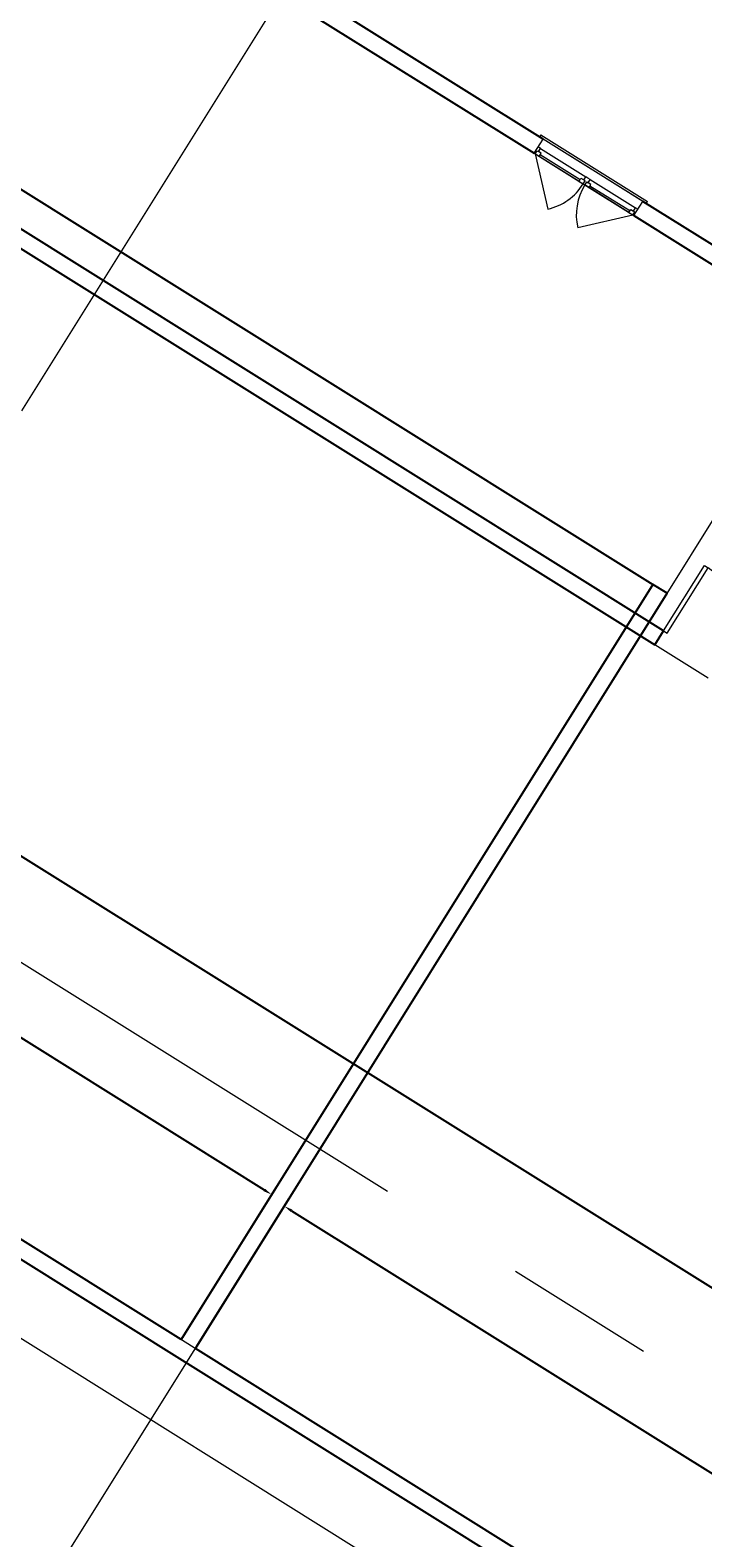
# Model space of a CAD drawing. Header units: inches. Extents: x 21 to 178, y 12 to 156.
# Tile 11 of 25: x 73 to 88, y 44 to 76. Entities that reach past the tile are written whole.
import ezdxf

# ---------------------------------------------------------------- set-up
doc = ezdxf.new("R2010")
doc.units = ezdxf.units.IN
doc.header["$MEASUREMENT"] = 0
doc.linetypes.add('Grid Line', pattern=[22.225, 12.7, -3.175, 3.175, -3.175])
for name, color, linetype, lineweight in [('A-DETL-MEDM', 33, 'Continuous', 25), ('A-DOOR', 31, 'Continuous', 9), ('A-FLOR', 192, 'Continuous', 13), ('A-GENM', 13, 'Continuous', 9), ('A-GLAZ', 151, 'Continuous', 9), ('A-WALL', 113, 'Continuous', 9), ('S-GRID', 1, 'Continuous', 9)]:
    doc.layers.add(name, color=color, linetype=linetype, lineweight=lineweight)
doc.styles.get("Standard").update_dxf_attribs({"font": 'arial.ttf'})
doc.dimstyles.get("Standard").update_dxf_attribs({"dimtxt": 0.18, "dimasz": 0.18, "dimexe": 0.18, "dimexo": 0.0625, "dimgap": 0.09, "dimtad": 0, "dimtih": 1, "dimtoh": 1, "dimdec": 4, "dimzin": 0, "dimdsep": 46, "dimtxsty": 'Standard', "dimcen": 0.09, "dimadec": 0, "dimazin": 0, "dimtfac": 1, "dimtdec": 4, "dimtofl": 0, "dimtmove": 0, "dimatfit": 3, "dimfxl": 1, "dimtolj": 1, "dimtzin": 0, "dimarcsym": 0})

# ---------------------------------------------------------------- blocks, each defined once
blk = doc.blocks.new('M_Trim-Window-Interior-Flat - Picture Frame-358063-_منفی')
at = {"layer": 'A-GENM'}
for p, q in [((45220, -40676), (46012, -39408)), ((46037, -39424), (46012, -39408)), ((45220, -40676), (45245, -40692))]:
    blk.add_line(p, q, dxfattribs=at)
blk = doc.blocks.new('M_Single-Flush - 0915 x 2134mm-303387-_منفی')
at = {"layer": 'A-DOOR', "lineweight": 18}
for p, q in [((406, -100), (406, -1015)), ((458, -100), (406, -100)), ((458, -100), (458, -1015)), ((458, -1015), (406, -1015))]:
    blk.add_line(p, q, dxfattribs=at)
at = {"layer": 'A-DOOR'}
blk.add_arc((458, -100), 917, 180, 266.8107, dxfattribs=at)
blk = doc.blocks.new('M_Window-Casement-Double - 1400 x 1800mm-358057-_منفی')
at = {"layer": 'A-GLAZ'}
for p, q in [((-687, 100), (-210, 577)), ((687, 100), (210, 577)), ((0, 100), (-700, 100)), ((-32, 11), (-668, 11)), ((-630, 100), (-70, 100)), ((700, 100), (0, 100)), ((668, 11), (32, 11)), ((70, 100), (630, 100)), ((-700, -100), (0, -100)), ((0, -100), (700, -100))]:
    blk.add_line(p, q, dxfattribs=at)
at = {"layer": 'A-GLAZ', "lineweight": 18}
for p, q in [((-700, 100), (-700, -100)), ((-630, 100), (-700, 100)), ((-700, 11), (-668, 11)), ((-687, 100), (-687, 56)), ((-687, 56), (-668, 56)), ((-630, 56), (-668, 56)), ((-668, 56), (-668, 11)), ((-630, 100), (-630, 56)), ((-630, 78), (-70, 78)), ((-70, 100), (0, 100)), ((-70, 100), (-70, 56)), ((-70, 56), (-32, 56)), ((-32, 56), (-32, 11)), ((-13, 56), (-32, 56)), ((-32, 11), (0, 11)), ((-13, 100), (-13, 56)), ((70, 100), (0, 100)), ((0, 11), (32, 11)), ((13, 100), (13, 56)), ((13, 56), (32, 56)), ((70, 56), (32, 56)), ((32, 56), (32, 11)), ((70, 100), (70, 56)), ((70, 78), (630, 78)), ((630, 100), (700, 100)), ((630, 100), (630, 56)), ((630, 56), (668, 56)), ((668, 56), (668, 11)), ((687, 56), (668, 56)), ((668, 11), (700, 11)), ((687, 100), (687, 56)), ((700, 100), (700, -100))]:
    blk.add_line(p, q, dxfattribs=at)
at = {"layer": 'A-GLAZ'}
for centre, start, end in [((-687, 100), 360, 45), ((687, 100), 135, 180)]:
    blk.add_arc(centre, 675, start, end, dxfattribs=at)
blk = doc.blocks.new('*D147')
at = {"color": 0, "lineweight": -2, "transparency": 16777216}
for p, q in [((76.86, 48.438), (78.793, 51.531)), ((78.85, 51.283), (89.35, 44.722)), ((100.431, 37.797), (89.932, 44.358)), ((98.746, 34.762), (100.679, 37.855))]:
    blk.add_line(p, q, dxfattribs=at)
at = {"color": 0, "transparency": 16777216}
for points in [[(78.866, 51.308), (78.835, 51.257), (78.698, 51.378)], [(100.447, 37.823), (100.415, 37.772), (100.584, 37.702)]]:
    blk.add_solid(points, dxfattribs=at)
at = {"layer": 'Defpoints', "color": 0, "transparency": 16777216}
for p in [(78.698, 51.378), (76.827, 48.385), (98.713, 34.709)]:
    blk.add_point(p, dxfattribs=at)
at = {"color": 0, "transparency": 16777216, "insert": (89.641, 44.54), "char_height": 0.18, "attachment_point": 5}
blk.add_mtext('\\A1;25.8074', dxfattribs=at)
blk = doc.blocks.new('*D148')
at = {"color": 0, "lineweight": -2, "transparency": 16777216}
for p, q in [((54.675, 62.301), (56.643, 65.45)), ((56.7, 65.202), (67.199, 58.641)), ((78.281, 51.717), (67.781, 58.278)), ((76.561, 48.625), (78.529, 51.774))]:
    blk.add_line(p, q, dxfattribs=at)
at = {"color": 0, "transparency": 16777216}
for points in [[(56.716, 65.227), (56.684, 65.177), (56.547, 65.297)], [(78.296, 51.742), (78.265, 51.692), (78.433, 51.622)]]:
    blk.add_solid(points, dxfattribs=at)
at = {"layer": 'Defpoints', "color": 0, "transparency": 16777216}
for p in [(56.547, 65.297), (54.642, 62.248), (76.528, 48.572)]:
    blk.add_point(p, dxfattribs=at)
at = {"color": 0, "transparency": 16777216, "insert": (67.49, 58.46), "char_height": 0.18, "attachment_point": 5}
blk.add_mtext('\\A1;25.8074', dxfattribs=at)
blk = doc.blocks.new('*D149')
at = {"color": 0, "lineweight": -2, "transparency": 16777216}
for p, q in [((54.675, 62.301), (58.362, 68.201)), ((58.419, 67.953), (91.104, 47.529)), ((124.371, 26.742), (91.686, 47.166)), ((120.932, 20.899), (124.619, 26.799))]:
    blk.add_line(p, q, dxfattribs=at)
at = {"color": 0, "transparency": 16777216}
for points in [[(58.435, 67.979), (58.403, 67.928), (58.266, 68.048)], [(124.387, 26.767), (124.355, 26.716), (124.524, 26.646)]]:
    blk.add_solid(points, dxfattribs=at)
at = {"layer": 'Defpoints', "color": 0, "transparency": 16777216}
for p in [(58.266, 68.048), (54.642, 62.248), (120.899, 20.846)]:
    blk.add_point(p, dxfattribs=at)
at = {"color": 0, "transparency": 16777216, "insert": (91.395, 47.347), "char_height": 0.18, "attachment_point": 5}
blk.add_mtext('\\A1;78.1291', dxfattribs=at)
blk = doc.blocks.new('*D122')
at = {"color": 0, "lineweight": -2, "transparency": 16777216}
for p, q in [((76.868, 86.019), (78.354, 88.397)), ((78.411, 88.149), (99.881, 74.733)), ((121.934, 60.952), (100.464, 74.369)), ((120.697, 58.632), (122.182, 61.01))]:
    blk.add_line(p, q, dxfattribs=at)
at = {"color": 0, "transparency": 16777216}
for points in [[(78.427, 88.174), (78.395, 88.123), (78.258, 88.244)], [(121.95, 60.978), (121.918, 60.927), (122.087, 60.857)]]:
    blk.add_solid(points, dxfattribs=at)
at = {"layer": 'Defpoints', "color": 0, "transparency": 16777216}
for p in [(76.835, 85.966), (122.087, 60.857), (120.664, 58.579)]:
    blk.add_point(p, dxfattribs=at)
at = {"color": 0, "transparency": 16777216, "insert": (100.173, 74.551), "char_height": 0.18, "attachment_point": 5}
blk.add_mtext('\\A1;51.6820', dxfattribs=at)

msp = doc.modelspace()

# ---------------------------------------------------------------- linework, layer by layer
at = {"layer": 'A-DETL-MEDM'}
msp.add_line((72.55287, 73.13774), (86.45117, 64.45311), dxfattribs=at)
at = {"layer": 'A-FLOR'}
for p, q in [((30.13775, 75.48114), (127.57487, 14.59568)), ((106.77544, 59.67362), (84.14005, 73.81778))]:
    msp.add_line(p, q, dxfattribs=at)
at = {"layer": 'A-WALL', "lineweight": 25}
for p, q in [((72.93955, 80.39976), (83.95271, 73.51798)), ((84.14005, 73.81778), (73.4267, 80.51223)), ((71.80497, 72.35447), (86.48975, 63.1784)), ((86.67709, 63.4782), (72.17819, 72.53812)), ((95.23289, 66.88621), (86.2387, 72.5064)), ((86.05136, 72.2066), (95.04555, 66.5864)), ((86.45117, 64.45311), (76.52753, 48.57197)), ((86.75098, 64.26577), (86.45117, 64.45311)), ((76.82734, 48.38463), (86.75098, 64.26577)), ((86.48975, 63.1784), (86.67709, 63.4782)), ((76.52753, 48.57197), (54.64166, 62.24778)), ((54.15451, 62.13532), (121.01136, 20.35852)), ((98.71322, 34.70882), (76.82734, 48.38463))]:
    msp.add_line(p, q, dxfattribs=at)
at = {"layer": 'S-GRID', "linetype": 'Grid Line'}
for p, q in [((61.40018, 49.25742), (117.33899, 138.77823)), ((72.61491, 41.64333), (128.55372, 131.16415)), ((144.15389, 27.14585), (32.7593, 96.75291)), ((137.40966, 16.35281), (26.01507, 85.95987)), ((134.79227, 12.16412), (23.39769, 81.77119))]:
    msp.add_line(p, q, dxfattribs=at)

# ---------------------------------------------------------------- block references
at = {"layer": 'A-DOOR', "xscale": 0.00176762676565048, "yscale": 0.00176762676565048, "zscale": 0.00176762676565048, "rotation": 147.9999999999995}
msp.add_blockref('M_Single-Flush - 0915 x 2134mm-303387-_منفی', (87.26923, 62.89976), dxfattribs=at)
at = {"layer": 'A-GENM', "xscale": 0.001767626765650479, "yscale": 0.001767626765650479, "zscale": 0.001767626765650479, "rotation": 269.9999999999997}
msp.add_blockref('M_Trim-Window-Interior-Flat - Picture Frame-358063-_منفی', (155.9966, 153.83843), dxfattribs=at)
at = {"layer": 'A-GLAZ', "xscale": 0.00176762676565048, "yscale": 0.00176762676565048, "zscale": 0.00176762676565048, "rotation": 147.9999999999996}
msp.add_blockref('M_Window-Casement-Double - 1400 x 1800mm-358057-_منفی', (85.0957, 73.01219), dxfattribs=at)

# ---------------------------------------------------------------- dimensions: what is measured, and where the dimension line sits
at = {"color": 6}
for p1, p2, distance, picture, middle in [((76.83477, 85.96628), (120.66357, 58.57901), 2.68611, '*D122', (100.1726, 74.5506)), ((120.8989, 20.84567), (54.64166, 62.24778), -6.84007, '*D149', (91.39496, 47.34743)), ((76.527535, 48.571973), (54.64166, 62.247785), -3.596092, '*D148', (67.490236, 58.459538)), ((98.71322, 34.70882), (76.82734, 48.38463), -3.52962, '*D147', (89.64069, 44.54002))]:
    dim = msp.add_aligned_dim(p1=p1, p2=p2, distance=distance, dimstyle='Standard', dxfattribs=at)
    dim.commit()
    dim.dimension.update_dxf_attribs({"geometry": picture, "text_midpoint": middle})

doc.saveas('drawing.dxf')
